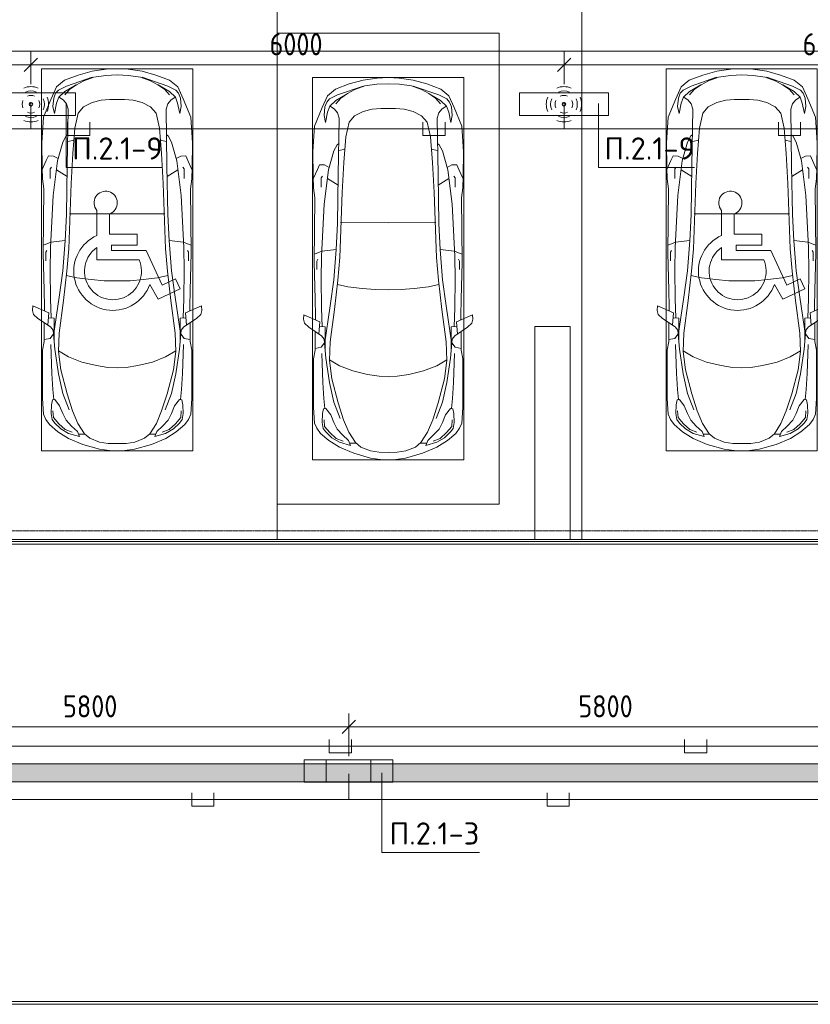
# Model space of a CAD drawing. Header units: millimetres. Extents: x -32229 to 170644, y -13689 to 125138.
# Tile 241 of 256: x 45008 to 53906, y 70120 to 81203. Entities that reach past the tile are written whole.
import ezdxf

# ---------------------------------------------------------------- set-up
doc = ezdxf.new("R2010")
doc.units = ezdxf.units.MM
doc.linetypes.add('ADSK_Линия сетки', pattern=[25, 20, -2.5, 0, -2.5])
for name, color, linetype, lineweight in [('A-ANNO-DIMS', 7, 'Continuous', 9), ('A-ANNO-DIMS-200', 7, 'Continuous', 9), ('A-ANNO-NOTE', 7, 'Continuous', 18), ('A-DETL-GENF', 7, 'Continuous', 18), ('A-DETL-THIN', 7, 'Continuous', 9), ('A-FLOR', 7, 'Continuous', 18), ('A-GENM', 7, 'Continuous', 18), ('C-PRKG', 7, 'Continuous', 18), ('G-ANNO-TEXT', 7, 'Continuous', 9), ('M-EQPM', 7, 'Continuous', 18), ('S-COLS', 7, 'Continuous', 18), ('S-GRID', 7, 'Continuous', 9)]:
    doc.layers.add(name, color=color, linetype=linetype, lineweight=lineweight)
doc.layers.add('A-DETL', color=7, linetype='Continuous', lineweight=9, true_color=0x00a600)
doc.styles.add('GOST Common_6', font='GOST_Common.ttf', dxfattribs={"width": 0.9, "height": 250})
doc.styles.add('ISOCPEUR', font='isocpeur.ttf', dxfattribs={"height": 250})
doc.dimstyles.new('ГОСТ_2_5_мм2', dxfattribs={"dimscale": 304.8, "dimtxt": 251.428749, "dimasz": 0.492126, "dimexe": 0.492126, "dimexo": 0.656168, "dimgap": 0.098425, "dimtad": 1, "dimdec": 0, "dimdsep": 46, "dimtxsty": 'GOST Common_6', "dimblk1": 'OBLIQUE', "dimblk2": 'OBLIQUE', "dimsah": 1, "dimcen": 0.09, "dimazin": 2, "dimtfac": 1, "dimtdec": 4, "dimtix": 1, "dimtmove": 0, "dimatfit": 3, "dimfxl": 1, "dimtvp": 1, "dimtolj": 1, "dimtzin": 0, "dimarcsym": 2})

# ---------------------------------------------------------------- blocks, each defined once
blk = doc.blocks.new('АР_Машиноместо - 6000x3600_С_МГН-V46--01 ЭО')
at = {"layer": 'A-DETL-GENF', "color": 253, "lineweight": 13, "true_color": 0xaaaaaa}
for p, q in [((813, 5229), (659, 5170)), ((970, 5272), (813, 5229)), ((1126, 5294), (970, 5272)), ((1122, 5226), (988, 5207)), ((1250, 5232), (1122, 5226)), ((1250, 5300), (1126, 5294)), ((1250, 5300), (1374, 5294)), ((1250, 5232), (1378, 5226)), ((1374, 5294), (1530, 5272)), ((1378, 5226), (1512, 5207)), ((1530, 5272), (1687, 5229)), ((1687, 5229), (1841, 5170)), ((659, 5170), (566, 5095)), ((591, 5060), (681, 5106)), ((788, 5118), (662, 5043)), ((681, 5106), (967, 5204)), ((791, 5120), (717, 5069)), ((874, 5165), (791, 5120)), ((988, 5207), (874, 5165)), ((1512, 5207), (1626, 5165)), ((1819, 5106), (1533, 5204)), ((1626, 5165), (1709, 5120)), ((1709, 5120), (1783, 5069)), ((1712, 5118), (1838, 5043)), ((1909, 5060), (1819, 5106)), ((1841, 5170), (1934, 5095)), ((566, 5095), (507, 4963)), ((536, 4971), (558, 5026)), ((558, 5026), (591, 5060)), ((662, 5043), (595, 4979)), ((717, 5069), (660, 5005)), ((1783, 5069), (1840, 5005)), ((1838, 5043), (1905, 4979)), ((1942, 5026), (1909, 5060)), ((1934, 5095), (1993, 4963)), ((1964, 4971), (1942, 5026)), ((507, 4963), (420, 4754)), ((528, 4875), (536, 4971)), ((569, 4913), (544, 4795)), ((595, 4979), (569, 4913)), ((645, 4945), (597, 4981)), ((680, 4906), (645, 4945)), ((700, 4845), (680, 4906)), ((873, 4870), (970, 4919)), ((970, 4919), (1070, 4947)), ((1070, 4947), (1167, 4953)), ((1167, 4953), (1250, 4954)), ((1333, 4953), (1250, 4954)), ((1430, 4947), (1333, 4953)), ((1530, 4919), (1430, 4947)), ((1627, 4870), (1530, 4919)), ((1800, 4845), (1820, 4906)), ((1820, 4906), (1855, 4945)), ((1855, 4945), (1903, 4981)), ((1905, 4979), (1931, 4913)), ((1931, 4913), (1956, 4795)), ((1972, 4875), (1964, 4971)), ((1993, 4963), (2080, 4754)), ((544, 4795), (528, 4875)), ((689, 4206), (700, 4845)), ((774, 4633), (812, 4799)), ((812, 4799), (873, 4870)), ((1688, 4799), (1627, 4870)), ((1726, 4633), (1688, 4799)), ((1811, 4206), (1800, 4845)), ((1956, 4795), (1972, 4875)), ((420, 4754), (403, 4468)), ((2080, 4754), (2097, 4468)), ((639, 4475), (675, 4545)), ((675, 4545), (695, 4558)), ((752, 4346), (774, 4633)), ((1748, 4346), (1726, 4633)), ((1825, 4545), (1805, 4558)), ((1861, 4475), (1825, 4545)), ((403, 4468), (406, 4188)), ((579, 4263), (639, 4475)), ((1921, 4263), (1861, 4475)), ((2097, 4468), (2094, 4188)), ((731, 4008), (752, 4346)), ((1769, 4008), (1748, 4346)), ((408, 4167), (453, 4266)), ((453, 4266), (478, 4319)), ((478, 4319), (533, 4318)), ((531, 3875), (579, 4263)), ((533, 4318), (586, 4290)), ((1967, 4318), (1914, 4290)), ((1969, 3875), (1921, 4263)), ((2022, 4319), (1967, 4318)), ((2047, 4266), (2022, 4319)), ((2092, 4167), (2047, 4266)), ((406, 4188), (409, 4060)), ((495, 4066), (497, 4172)), ((497, 4172), (510, 4191)), ((687, 4089), (566, 4164)), ((679, 3659), (689, 4206)), ((1821, 3659), (1811, 4206)), ((1813, 4089), (1934, 4164)), ((2003, 4172), (1990, 4191)), ((2005, 4066), (2003, 4172)), ((2094, 4188), (2091, 4060)), ((409, 4060), (426, 3947)), ((705, 3275), (731, 4008)), ((1795, 3275), (1769, 4008)), ((2091, 4060), (2074, 3947)), ((426, 3947), (418, 3223)), ((2074, 3947), (2082, 3223)), ((501, 3290), (531, 3875)), ((1999, 3290), (1969, 3875)), ((666, 3365), (679, 3659)), ((1021, 3423), (1021, 3706)), ((1164, 3668), (1164, 3439)), ((1834, 3365), (1821, 3659)), ((1164, 3439), (1477, 3439)), ((1477, 3439), (1477, 3315)), ((505, 3347), (421, 3313)), ((666, 3367), (505, 3347)), ((637, 3026), (666, 3367)), ((1834, 3367), (1995, 3347)), ((1863, 3026), (1834, 3367)), ((1995, 3347), (2079, 3313)), ((418, 3223), (428, 2808)), ((448, 3234), (460, 3256)), ((448, 3139), (448, 3234)), ((496, 3032), (501, 3290)), ((684, 3022), (705, 3275)), ((1021, 3150), (1021, 3287)), ((1188, 3315), (1188, 3254)), ((1477, 3315), (1188, 3315)), ((1188, 3254), (1576, 3254)), ((1576, 3254), (1757, 2864)), ((1816, 3022), (1795, 3275)), ((2004, 3032), (1999, 3290)), ((2052, 3234), (2040, 3256)), ((2052, 3139), (2052, 3234)), ((2082, 3223), (2072, 2808)), ((1498, 3150), (1021, 3150)), ((500, 2710), (496, 3032)), ((637, 3026), (597, 2731)), ((645, 2692), (684, 3022)), ((1855, 2692), (1816, 3022)), ((1863, 3026), (1903, 2731)), ((2000, 2710), (2004, 3032)), ((1757, 2864), (1907, 2934)), ((1907, 2934), (1959, 2822)), ((428, 2808), (432, 2620)), ((1712, 2706), (1617, 2871)), ((1959, 2822), (1712, 2706)), ((2072, 2808), (2068, 2620)), ((506, 2496), (500, 2710)), ((597, 2731), (535, 2298)), ((596, 2325), (645, 2692)), ((1904, 2325), (1855, 2692)), ((1903, 2731), (1965, 2298)), ((1994, 2496), (2000, 2710)), ((297, 2580), (301, 2631)), ((309, 2536), (297, 2580)), ((301, 2631), (480, 2553)), ((432, 2620), (431, 2574)), ((480, 2553), (471, 2414)), ((2199, 2631), (2020, 2553)), ((2020, 2553), (2029, 2414)), ((2068, 2620), (2069, 2574)), ((2191, 2536), (2203, 2580)), ((2203, 2580), (2199, 2631)), ((358, 2490), (309, 2536)), ((501, 2394), (358, 2490)), ((427, 2231), (427, 2443)), ((541, 2494), (476, 2498)), ((541, 2494), (540, 2233)), ((1959, 2494), (2024, 2498)), ((1959, 2494), (1960, 2233)), ((1999, 2394), (2142, 2490)), ((2073, 2231), (2073, 2443)), ((2142, 2490), (2191, 2536)), ((531, 2358), (501, 2394)), ((547, 2143), (531, 2358)), ((1953, 2143), (1969, 2358)), ((1969, 2358), (1999, 2394)), ((411, 2134), (427, 2231)), ((495, 2265), (427, 2253)), ((534, 2317), (495, 2265)), ((589, 2116), (596, 2325)), ((1911, 2116), (1904, 2325)), ((1966, 2317), (2005, 2265)), ((2005, 2265), (2073, 2253)), ((2089, 2134), (2073, 2231)), ((409, 1587), (411, 2134)), ((615, 1910), (589, 2116)), ((590, 2124), (704, 2057)), ((1910, 2124), (1796, 2057)), ((1885, 1910), (1911, 2116)), ((2091, 1587), (2089, 2134)), ((704, 2057), (853, 1999)), ((853, 1999), (1017, 1960)), ((1647, 1999), (1483, 1960)), ((1796, 2057), (1647, 1999)), ((687, 1641), (615, 1910)), ((1017, 1960), (1147, 1939)), ((1147, 1939), (1250, 1934)), ((1353, 1939), (1250, 1934)), ((1483, 1960), (1353, 1939)), ((1813, 1641), (1885, 1910)), ((421, 1411), (409, 1587)), ((510, 1519), (522, 1574)), ((522, 1574), (549, 1576)), ((549, 1576), (603, 1505)), ((749, 1450), (687, 1641)), ((1751, 1450), (1813, 1641)), ((1951, 1576), (1897, 1505)), ((1978, 1574), (1951, 1576)), ((1990, 1519), (1978, 1574)), ((2079, 1411), (2091, 1587)), ((506, 1420), (510, 1519)), ((603, 1505), (639, 1420)), ((809, 1309), (749, 1450)), ((1691, 1309), (1751, 1450)), ((1897, 1505), (1861, 1420)), ((1994, 1420), (1990, 1519)), ((446, 1353), (421, 1411)), ((489, 1296), (446, 1353)), ((519, 1352), (506, 1420)), ((550, 1312), (519, 1352)), ((639, 1420), (677, 1344)), ((677, 1344), (738, 1278)), ((1823, 1344), (1762, 1278)), ((1861, 1420), (1823, 1344)), ((1950, 1312), (1981, 1352)), ((1981, 1352), (1994, 1420)), ((2011, 1296), (2054, 1353)), ((2054, 1353), (2079, 1411)), ((584, 1215), (489, 1296)), ((616, 1246), (550, 1312)), ((704, 1196), (616, 1246)), ((738, 1278), (805, 1216)), ((882, 1192), (809, 1309)), ((1618, 1192), (1691, 1309)), ((1762, 1278), (1695, 1216)), ((1796, 1196), (1884, 1246)), ((1884, 1246), (1950, 1312)), ((1916, 1215), (2011, 1296)), ((702, 1140), (584, 1215)), ((862, 1072), (702, 1140)), ((825, 1161), (704, 1196)), ((805, 1216), (825, 1161)), ((888, 1186), (815, 1187)), ((941, 1142), (882, 1192)), ((1051, 1099), (941, 1142)), ((1449, 1099), (1559, 1142)), ((1559, 1142), (1618, 1192)), ((1612, 1186), (1685, 1187)), ((1638, 1072), (1798, 1140)), ((1695, 1216), (1675, 1161)), ((1675, 1161), (1796, 1196)), ((1798, 1140), (1916, 1215)), ((1053, 1018), (862, 1072)), ((1149, 1083), (1051, 1099)), ((1165, 1003), (1053, 1018)), ((1250, 1082), (1149, 1083)), ((1250, 1000), (1165, 1003)), ((1250, 1082), (1351, 1083)), ((1250, 1000), (1335, 1003)), ((1335, 1003), (1447, 1018)), ((1351, 1083), (1449, 1099)), ((1447, 1018), (1638, 1072))]:
    blk.add_line(p, q, dxfattribs=at)
at = {"layer": 'A-DETL-GENF', "color": 254, "lineweight": 13, "true_color": 0xd4d4d4}
for p, q in [((695, 4480), (765, 4497)), ((1805, 4480), (1735, 4497)), ((715, 3668), (1250, 3667)), ((1785, 3668), (1250, 3667)), ((678, 2973), (795, 2946)), ((795, 2946), (956, 2927)), ((956, 2927), (1105, 2914)), ((1105, 2914), (1250, 2913)), ((1395, 2914), (1250, 2913)), ((1544, 2927), (1395, 2914)), ((1705, 2946), (1544, 2927)), ((1822, 2973), (1705, 2946)), ((514, 1869), (502, 2196)), ((590, 1868), (547, 2143)), ((1910, 1868), (1953, 2143)), ((1986, 1869), (1998, 2196)), ((525, 1689), (514, 1869)), ((637, 1646), (590, 1868)), ((1863, 1646), (1910, 1868)), ((1975, 1689), (1986, 1869)), ((537, 1576), (525, 1689)), ((1963, 1576), (1975, 1689)), ((710, 1463), (637, 1646)), ((1790, 1463), (1863, 1646)), ((535, 1374), (528, 1449)), ((1965, 1374), (1972, 1449)), ((592, 1305), (535, 1374)), ((1908, 1305), (1965, 1374)), ((665, 1240), (592, 1305)), ((743, 1208), (665, 1240)), ((1757, 1208), (1835, 1240)), ((1835, 1240), (1908, 1305))]:
    blk.add_line(p, q, dxfattribs=at)
at = {"layer": 'A-DETL-GENF', "color": 253, "lineweight": 13, "true_color": 0xaaaaaa}
for centre, radius, start, end in [((1121, 3791), 131, 289.3632, 220.6368), ((1203, 3022), 441, 114.366, 339.9602), ((1203, 3022), 321, 124.4379, 23.5621)]:
    blk.add_arc(centre, radius, start, end, dxfattribs=at)
at = {"layer": 'C-PRKG', "color": 253, "lineweight": 13, "true_color": 0xaaaaaa}
for p, q in [((3050, 6000), (-550, 6000)), ((-550, 0), (-550, 6000)), ((3050, 0), (3050, 6000)), ((400, 5300), (2100, 5300)), ((400, 1000), (400, 5300)), ((2100, 1000), (2100, 5300)), ((400, 1000), (2100, 1000)), ((3050, 0), (-550, 0))]:
    blk.add_line(p, q, dxfattribs=at)
blk = doc.blocks.new('АР_Машиноместо - 5300x2500_С-V13--01 ЭО')
at = {"layer": 'A-DETL-GENF', "color": 253, "lineweight": 13, "true_color": 0xaaaaaa}
for p, q in [((1053, -518), (862, -572)), ((1165, -503), (1053, -518)), ((1250, -500), (1165, -503)), ((1250, -500), (1335, -503)), ((1335, -503), (1447, -518)), ((1447, -518), (1638, -572)), ((702, -640), (584, -715)), ((862, -572), (702, -640)), ((825, -661), (704, -696)), ((805, -716), (825, -661)), ((941, -642), (882, -692)), ((1051, -599), (941, -642)), ((1149, -583), (1051, -599)), ((1250, -582), (1149, -583)), ((1250, -582), (1351, -583)), ((1351, -583), (1449, -599)), ((1449, -599), (1559, -642)), ((1559, -642), (1618, -692)), ((1638, -572), (1798, -640)), ((1695, -716), (1675, -661)), ((1675, -661), (1796, -696)), ((1798, -640), (1916, -715)), ((584, -715), (489, -796)), ((616, -746), (550, -812)), ((704, -696), (616, -746)), ((738, -778), (805, -716)), ((882, -692), (809, -809)), ((888, -686), (815, -687)), ((1612, -686), (1685, -687)), ((1618, -692), (1691, -809)), ((1762, -778), (1695, -716)), ((1796, -696), (1884, -746)), ((1884, -746), (1950, -812)), ((1916, -715), (2011, -796)), ((446, -853), (421, -911)), ((489, -796), (446, -853)), ((519, -852), (506, -920)), ((550, -812), (519, -852)), ((639, -920), (677, -844)), ((677, -844), (738, -778)), ((809, -809), (749, -950)), ((1691, -809), (1751, -950)), ((1823, -844), (1762, -778)), ((1861, -920), (1823, -844)), ((1950, -812), (1981, -852)), ((1981, -852), (1994, -920)), ((2011, -796), (2054, -853)), ((2054, -853), (2079, -911)), ((421, -911), (409, -1087)), ((506, -920), (510, -1019)), ((603, -1005), (639, -920)), ((749, -950), (687, -1141)), ((1751, -950), (1813, -1141)), ((1897, -1005), (1861, -920)), ((1994, -920), (1990, -1019)), ((2079, -911), (2091, -1087)), ((409, -1087), (411, -1634)), ((510, -1019), (522, -1074)), ((522, -1074), (549, -1076)), ((549, -1076), (603, -1005)), ((1951, -1076), (1897, -1005)), ((1978, -1074), (1951, -1076)), ((1990, -1019), (1978, -1074)), ((2091, -1087), (2089, -1634)), ((687, -1141), (615, -1410)), ((1813, -1141), (1885, -1410)), ((615, -1410), (589, -1616)), ((1017, -1460), (1147, -1439)), ((1147, -1439), (1250, -1434)), ((1353, -1439), (1250, -1434)), ((1483, -1460), (1353, -1439)), ((1885, -1410), (1911, -1616)), ((704, -1557), (853, -1499)), ((853, -1499), (1017, -1460)), ((1647, -1499), (1483, -1460)), ((1796, -1557), (1647, -1499)), ((411, -1634), (427, -1731)), ((547, -1643), (531, -1858)), ((589, -1616), (596, -1825)), ((590, -1624), (704, -1557)), ((1910, -1624), (1796, -1557)), ((1911, -1616), (1904, -1825)), ((1953, -1643), (1969, -1858)), ((2089, -1634), (2073, -1731)), ((427, -1731), (427, -1943)), ((495, -1765), (427, -1753)), ((534, -1817), (495, -1765)), ((541, -1994), (540, -1733)), ((1959, -1994), (1960, -1733)), ((1966, -1817), (2005, -1765)), ((2005, -1765), (2073, -1753)), ((2073, -1731), (2073, -1943)), ((531, -1858), (501, -1894)), ((597, -2231), (535, -1798)), ((596, -1825), (645, -2192)), ((1904, -1825), (1855, -2192)), ((1903, -2231), (1965, -1798)), ((1969, -1858), (1999, -1894)), ((358, -1990), (309, -2036)), ((501, -1894), (358, -1990)), ((480, -2053), (471, -1914)), ((541, -1994), (476, -1998)), ((1959, -1994), (2024, -1998)), ((1999, -1894), (2142, -1990)), ((2020, -2053), (2029, -1914)), ((2142, -1990), (2191, -2036)), ((309, -2036), (297, -2080)), ((297, -2080), (301, -2131)), ((301, -2131), (480, -2053)), ((432, -2120), (431, -2074)), ((506, -1996), (500, -2210)), ((1994, -1996), (2000, -2210)), ((2199, -2131), (2020, -2053)), ((2068, -2120), (2069, -2074)), ((2191, -2036), (2203, -2080)), ((2203, -2080), (2199, -2131)), ((428, -2308), (432, -2120)), ((500, -2210), (496, -2532)), ((645, -2192), (684, -2522)), ((1855, -2192), (1816, -2522)), ((2000, -2210), (2004, -2532)), ((2072, -2308), (2068, -2120)), ((418, -2723), (428, -2308)), ((637, -2526), (597, -2231)), ((1863, -2526), (1903, -2231)), ((2082, -2723), (2072, -2308)), ((496, -2532), (501, -2790)), ((637, -2526), (666, -2867)), ((684, -2522), (705, -2775)), ((1816, -2522), (1795, -2775)), ((1863, -2526), (1834, -2867)), ((2004, -2532), (1999, -2790)), ((448, -2639), (448, -2734)), ((2052, -2639), (2052, -2734)), ((426, -3447), (418, -2723)), ((448, -2734), (460, -2756)), ((2052, -2734), (2040, -2756)), ((2074, -3447), (2082, -2723)), ((505, -2847), (421, -2813)), ((501, -2790), (531, -3375)), ((666, -2867), (505, -2847)), ((666, -2865), (679, -3159)), ((705, -2775), (731, -3508)), ((1795, -2775), (1769, -3508)), ((1834, -2865), (1821, -3159)), ((1834, -2867), (1995, -2847)), ((1999, -2790), (1969, -3375)), ((1995, -2847), (2079, -2813)), ((679, -3159), (689, -3706)), ((1821, -3159), (1811, -3706)), ((531, -3375), (579, -3763)), ((1969, -3375), (1921, -3763)), ((409, -3560), (426, -3447)), ((731, -3508), (752, -3846)), ((1769, -3508), (1748, -3846)), ((2091, -3560), (2074, -3447)), ((406, -3688), (409, -3560)), ((495, -3566), (497, -3672)), ((687, -3589), (566, -3664)), ((1813, -3589), (1934, -3664)), ((2005, -3566), (2003, -3672)), ((2094, -3688), (2091, -3560)), ((403, -3968), (406, -3688)), ((408, -3667), (453, -3766)), ((453, -3766), (478, -3819)), ((497, -3672), (510, -3691)), ((579, -3763), (639, -3975)), ((689, -3706), (700, -4345)), ((1811, -3706), (1800, -4345)), ((1921, -3763), (1861, -3975)), ((2003, -3672), (1990, -3691)), ((2047, -3766), (2022, -3819)), ((2092, -3667), (2047, -3766)), ((2097, -3968), (2094, -3688)), ((478, -3819), (533, -3818)), ((533, -3818), (586, -3790)), ((752, -3846), (774, -4133)), ((1748, -3846), (1726, -4133)), ((1967, -3818), (1914, -3790)), ((2022, -3819), (1967, -3818)), ((420, -4254), (403, -3968)), ((639, -3975), (675, -4045)), ((1861, -3975), (1825, -4045)), ((2080, -4254), (2097, -3968)), ((675, -4045), (695, -4058)), ((1825, -4045), (1805, -4058)), ((774, -4133), (812, -4299)), ((1726, -4133), (1688, -4299)), ((507, -4463), (420, -4254)), ((544, -4295), (528, -4375)), ((569, -4413), (544, -4295)), ((812, -4299), (873, -4370)), ((1688, -4299), (1627, -4370)), ((1931, -4413), (1956, -4295)), ((1956, -4295), (1972, -4375)), ((1993, -4463), (2080, -4254)), ((528, -4375), (536, -4471)), ((595, -4479), (569, -4413)), ((680, -4406), (645, -4445)), ((700, -4345), (680, -4406)), ((873, -4370), (970, -4419)), ((970, -4419), (1070, -4447)), ((1530, -4419), (1430, -4447)), ((1627, -4370), (1530, -4419)), ((1800, -4345), (1820, -4406)), ((1820, -4406), (1855, -4445)), ((1905, -4479), (1931, -4413)), ((1972, -4375), (1964, -4471)), ((566, -4595), (507, -4463)), ((536, -4471), (558, -4526)), ((558, -4526), (591, -4560)), ((662, -4543), (595, -4479)), ((645, -4445), (597, -4481)), ((717, -4569), (660, -4505)), ((788, -4618), (662, -4543)), ((1070, -4447), (1167, -4453)), ((1167, -4453), (1250, -4454)), ((1333, -4453), (1250, -4454)), ((1430, -4447), (1333, -4453)), ((1712, -4618), (1838, -4543)), ((1783, -4569), (1840, -4505)), ((1838, -4543), (1905, -4479)), ((1855, -4445), (1903, -4481)), ((1942, -4526), (1909, -4560)), ((1934, -4595), (1993, -4463)), ((1964, -4471), (1942, -4526)), ((659, -4670), (566, -4595)), ((591, -4560), (681, -4606)), ((681, -4606), (967, -4704)), ((791, -4620), (717, -4569)), ((874, -4665), (791, -4620)), ((1819, -4606), (1533, -4704)), ((1626, -4665), (1709, -4620)), ((1709, -4620), (1783, -4569)), ((1909, -4560), (1819, -4606)), ((1841, -4670), (1934, -4595)), ((813, -4729), (659, -4670)), ((970, -4772), (813, -4729)), ((988, -4707), (874, -4665)), ((1122, -4726), (988, -4707)), ((1250, -4732), (1122, -4726)), ((1250, -4732), (1378, -4726)), ((1378, -4726), (1512, -4707)), ((1512, -4707), (1626, -4665)), ((1530, -4772), (1687, -4729)), ((1687, -4729), (1841, -4670)), ((1126, -4794), (970, -4772)), ((1250, -4800), (1126, -4794)), ((1250, -4800), (1374, -4794)), ((1374, -4794), (1530, -4772))]:
    blk.add_line(p, q, dxfattribs=at)
at = {"layer": 'A-DETL-GENF', "color": 254, "lineweight": 13, "true_color": 0xd4d4d4}
for p, q in [((665, -740), (592, -805)), ((743, -708), (665, -740)), ((1757, -708), (1835, -740)), ((1835, -740), (1908, -805)), ((535, -874), (528, -949)), ((592, -805), (535, -874)), ((1908, -805), (1965, -874)), ((1965, -874), (1972, -949)), ((710, -963), (637, -1146)), ((1790, -963), (1863, -1146)), ((537, -1076), (525, -1189)), ((1963, -1076), (1975, -1189)), ((525, -1189), (514, -1369)), ((637, -1146), (590, -1368)), ((1863, -1146), (1910, -1368)), ((1975, -1189), (1986, -1369)), ((514, -1369), (502, -1696)), ((590, -1368), (547, -1643)), ((1910, -1368), (1953, -1643)), ((1986, -1369), (1998, -1696)), ((795, -2446), (956, -2427)), ((956, -2427), (1105, -2414)), ((1105, -2414), (1250, -2413)), ((1395, -2414), (1250, -2413)), ((1544, -2427), (1395, -2414)), ((1705, -2446), (1544, -2427)), ((678, -2473), (795, -2446)), ((1822, -2473), (1705, -2446)), ((715, -3168), (1250, -3167)), ((1785, -3168), (1250, -3167)), ((695, -3980), (765, -3997)), ((1805, -3980), (1735, -3997))]:
    blk.add_line(p, q, dxfattribs=at)
at = {"layer": 'C-PRKG', "color": 253, "lineweight": 13, "true_color": 0xaaaaaa}
for p, q in [((2500, 0), (0, 0)), ((0, 0), (0, -5300)), ((2500, 0), (2500, -5300)), ((400, -500), (400, -4800)), ((400, -500), (2100, -500)), ((2100, -500), (2100, -4800)), ((400, -4800), (2100, -4800)), ((2500, -5300), (0, -5300))]:
    blk.add_line(p, q, dxfattribs=at)
blk = doc.blocks.new('АР_Лоток - 200х100h_ЛВ1-7516029--01 ЭО')
at = {"layer": 'M-EQPM', "lineweight": 13, "true_color": 0xf3f3f3}
blk.add_hatch(color=7, dxfattribs=at).paths.add_polyline_path([(14167, -100), (18603, -100), (18603, 100), (0, 100), (0, -100), (6142, -100)])
at = {"layer": 'M-EQPM', "color": 253, "lineweight": 13, "true_color": 0xaaaaaa}
blk.add_line((18603, -100), (18603, 100), dxfattribs=at)
blk = doc.blocks.new('АР-Заполнение деф_ шва - Д_ш_-4338032--01 ЭО')
at = {"layer": 'A-GENM', "color": 253, "lineweight": 13, "true_color": 0xaaaaaa}
blk.add_line((0, 25), (49475, 25), dxfattribs=at)
blk = doc.blocks.new('АР-Заполнение деф_ шва - Д_ш_-4327365--01 ЭО')
at = {"layer": 'A-GENM', "color": 253, "lineweight": 13, "true_color": 0xaaaaaa}
for p, q in [((0, 25), (6680, 25)), ((0, -25), (6680, -25))]:
    blk.add_line(p, q, dxfattribs=at)
blk = doc.blocks.new('АР-Заполнение деф_ шва - Д_ш_-4327368--01 ЭО')
at = {"layer": 'A-GENM', "color": 253, "lineweight": 13, "true_color": 0xaaaaaa}
for p, q in [((0, 25), (7195, 25)), ((0, -25), (7195, -25))]:
    blk.add_line(p, q, dxfattribs=at)
blk = doc.blocks.new('АР-Заполнение деф_ шва - Д_ш__Пристенный-4429135--01 ЭО')
at = {"layer": 'A-GENM', "color": 253, "lineweight": 13, "true_color": 0xaaaaaa}
blk.add_line((0, -25), (400, -25), dxfattribs=at)
blk = doc.blocks.new('Наметкина 10_РД_АР_П_rvt-1--01 ЭО')
at = {"layer": 'A-FLOR', "color": 253, "lineweight": 13, "true_color": 0xaaaaaa}
for p, q in [((58010, 80850), (43510, 80850)), ((89148, 75330), (5287, 75330)), ((36035, 75300), (84800, 75300)), ((50805, 75350), (43610, 75350)), ((57885, 75350), (51205, 75350)), ((82325, 72825), (38507, 72825)), ((82325, 72625), (38507, 72625)), ((10001, 70120), (84777, 70120)), ((84800, 70150), (36035, 70150))]:
    blk.add_line(p, q, dxfattribs=at)
at = {"layer": 'S-COLS', "color": 253, "lineweight": 15, "true_color": 0xaaaaaa}
for p, q in [((50805, 77750), (50805, 75350)), ((51205, 77750), (50805, 77750)), ((51205, 75350), (51205, 77750)), ((50805, 75350), (51205, 75350))]:
    blk.add_line(p, q, dxfattribs=at)
at = {"layer": 'A-GENM', "color": 253, "lineweight": 13, "true_color": 0xaaaaaa}
for name, p in [('АР-Заполнение деф_ шва - Д_ш_-4327368--01 ЭО', (43610, 75325)), ('АР-Заполнение деф_ шва - Д_ш__Пристенный-4429135--01 ЭО', (50805, 75325)), ('АР-Заполнение деф_ шва - Д_ш_-4327365--01 ЭО', (51205, 75325)), ('АР-Заполнение деф_ шва - Д_ш_-4338032--01 ЭО', (35335, 70125))]:
    blk.add_blockref(name, p, dxfattribs=at)
at = {"layer": 'C-PRKG', "color": 253, "lineweight": 13, "true_color": 0xaaaaaa}
for p in [(44855, 75350), (51885, 75350)]:
    blk.add_blockref('АР_Машиноместо - 6000x3600_С_МГН-V46--01 ЭО', p, dxfattribs=at)
at = {"layer": 'C-PRKG', "color": 253, "lineweight": 13, "true_color": 0xaaaaaa, "rotation": 180}
blk.add_blockref('АР_Машиноместо - 5300x2500_С-V13--01 ЭО', (50405, 75750), dxfattribs=at)
at = {"layer": 'M-EQPM', "color": 253, "lineweight": 13, "true_color": 0xaaaaaa}
blk.add_blockref('АР_Лоток - 200х100h_ЛВ1-7516029--01 ЭО', (38507, 72725), dxfattribs=at)
blk = doc.blocks.new('DIMBLOCK86--01 ЭО')
at = {"layer": 'A-ANNO-DIMS-200'}
for p, q in [((39135, 80474), (39135, 80844)), ((45135, 80475), (45135, 80844)), ((39135, 80694), (39060, 80619)), ((39135, 80694), (39210, 80769)), ((39135, 80694), (45135, 80694)), ((39135, 80694), (39135, 80474)), ((45135, 80694), (45060, 80619)), ((45135, 80694), (45210, 80769)), ((45135, 80694), (45135, 80475))]:
    blk.add_line(p, q, dxfattribs=at)
at = {"layer": 'A-ANNO-DIMS-200', "color": 0, "insert": (41820, 81051), "char_height": 250, "width": 756.84, "attachment_point": 1, "line_spacing_factor": 1.022761, "style": 'GOST Common_6'}
blk.add_mtext('6000', dxfattribs=at)
blk = doc.blocks.new('_Oblique')
at = {"color": 0, "linetype": 'ByBlock', "lineweight": -2}
blk.add_line((-0.5, -0.5), (0.5, 0.5), dxfattribs=at)
blk = doc.blocks.new('DIMBLOCK87--01 ЭО')
at = {"layer": 'A-ANNO-DIMS-200'}
for p, q in [((45135, 80475), (45135, 80844)), ((51135, 80475), (51135, 80844)), ((45135, 80694), (45060, 80619)), ((45135, 80694), (45210, 80769)), ((45135, 80694), (51135, 80694)), ((45135, 80694), (45135, 80475)), ((51135, 80694), (51060, 80619)), ((51135, 80694), (51210, 80769)), ((51135, 80694), (51135, 80475))]:
    blk.add_line(p, q, dxfattribs=at)
at = {"layer": 'A-ANNO-DIMS-200', "color": 0, "insert": (47820, 81051), "char_height": 250, "width": 756.84, "attachment_point": 1, "line_spacing_factor": 1.022761, "style": 'GOST Common_6'}
blk.add_mtext('6000', dxfattribs=at)
blk = doc.blocks.new('DIMBLOCK88--01 ЭО')
at = {"layer": 'A-ANNO-DIMS-200'}
for p, q in [((51135, 80475), (51135, 80844)), ((57135, 80477), (57135, 80844)), ((51135, 80694), (51060, 80619)), ((51135, 80694), (51210, 80769)), ((51135, 80694), (57135, 80694)), ((51135, 80694), (51135, 80475)), ((57135, 80694), (57060, 80619)), ((57135, 80694), (57210, 80769)), ((57135, 80694), (57135, 80477))]:
    blk.add_line(p, q, dxfattribs=at)
at = {"layer": 'A-ANNO-DIMS-200', "color": 0, "insert": (53820, 81051), "char_height": 250, "width": 756.84, "attachment_point": 1, "line_spacing_factor": 1.022761, "style": 'GOST Common_6'}
blk.add_mtext('6000', dxfattribs=at)
blk = doc.blocks.new('DIMBLOCK105--01 ЭО')
at = {"layer": 'A-ANNO-DIMS-200'}
for p, q in [((42911, 73224), (42911, 73393)), ((48711, 72914), (48711, 73393)), ((42911, 73243), (42986, 73318)), ((48711, 73243), (48786, 73318)), ((42911, 73243), (42836, 73168)), ((42911, 73243), (48711, 73243)), ((42911, 73243), (42911, 73224)), ((48711, 73243), (48636, 73168)), ((48711, 73243), (48711, 72914))]:
    blk.add_line(p, q, dxfattribs=at)
at = {"layer": 'A-ANNO-DIMS-200', "color": 0, "insert": (45495, 73599), "char_height": 250, "width": 756.84, "attachment_point": 1, "line_spacing_factor": 1.022761, "style": 'GOST Common_6'}
blk.add_mtext('5800', dxfattribs=at)
blk = doc.blocks.new('DIMBLOCK106--01 ЭО')
at = {"layer": 'A-ANNO-DIMS-200'}
for p, q in [((48711, 72914), (48711, 73393)), ((54511, 72927), (54511, 73393)), ((48711, 73243), (48786, 73318)), ((54511, 73243), (54586, 73318)), ((48711, 73243), (48636, 73168)), ((48711, 73243), (54511, 73243)), ((48711, 73243), (48711, 72914)), ((54511, 73243), (54436, 73168)), ((54511, 73243), (54511, 72927))]:
    blk.add_line(p, q, dxfattribs=at)
at = {"layer": 'A-ANNO-DIMS-200', "color": 0, "insert": (51295, 73599), "char_height": 250, "width": 756.84, "attachment_point": 1, "line_spacing_factor": 1.022761, "style": 'GOST Common_6'}
blk.add_mtext('5800', dxfattribs=at)

msp = doc.modelspace()

# ---------------------------------------------------------------- linework, layer by layer
at = {"layer": 'A-ANNO-NOTE', "color": 5, "lineweight": 9, "true_color": 0x0000ff}
for p, q in [((44635.2, 80377.4), (45635.2, 80377.4)), ((45635.2, 80377.4), (45635.2, 80124.8)), ((50633.2, 80377.4), (51633.2, 80377.4)), ((50633.2, 80124.8), (50633.2, 80377.4)), ((51633.2, 80377.4), (51633.2, 80124.8)), ((45635.2, 80124.8), (44635.2, 80124.8)), ((51633.2, 80124.8), (50633.2, 80124.8)), ((48208.2, 72873.3), (49208.2, 72873.3)), ((48208.2, 72620.6), (48208.2, 72873.3)), ((48458.2, 72620.6), (48458.2, 72873.3)), ((48958.2, 72873.3), (48958.2, 72620.6)), ((49208.2, 72873.3), (49208.2, 72620.6)), ((49208.2, 72620.6), (48208.2, 72620.6))]:
    msp.add_line(p, q, dxfattribs=at)
for centre in [(45134.3, 80251), (45135.2, 80251.9), (45135.2, 80250.1), (45136, 80251), (51132.3, 80251), (51133.2, 80251.9), (51133.2, 80250.1), (51134, 80251)]:
    msp.add_circle(centre, 20, dxfattribs=at)
for centre, radius, start, end in [((45135.2, 80250.1), 199.6, 66, 114), ((45135.2, 80250.1), 151.5, 66, 114), ((45135.2, 80250.1), 99.8, 66, 114), ((51133.2, 80250.1), 199.6, 66, 114), ((51133.2, 80250.1), 151.5, 66, 114), ((51133.2, 80250.1), 99.8, 66, 114), ((45136, 80251), 99.8, 156, 204), ((45134.3, 80251), 99.8, 336, 24), ((45134.3, 80251), 151.5, 336, 24), ((45134.3, 80251), 199.6, 336, 24), ((51134, 80251), 199.6, 156, 204), ((51134, 80251), 151.5, 156, 204), ((51134, 80251), 99.8, 156, 204), ((51132.3, 80251), 99.8, 336, 24), ((51132.3, 80251), 151.5, 336, 24), ((51132.3, 80251), 199.6, 336, 24), ((45135.2, 80251.9), 99.8, 246, 294), ((51133.2, 80251.9), 99.8, 246, 294), ((45135.2, 80251.9), 199.6, 246, 294), ((45135.2, 80251.9), 151.5, 246, 294), ((51133.2, 80251.9), 199.6, 246, 294), ((51133.2, 80251.9), 151.5, 246, 294)]:
    msp.add_arc(centre, radius, start, end, dxfattribs=at)
at = {"layer": 'A-DETL', "color": 5, "true_color": 0x0000ff}
for p, q in [((45135.2, 80274.8), (45135.2, 79974.3)), ((51134.8, 80274.7), (51134.8, 79974.3)), ((45546.6, 80049.3), (45546.6, 79899.3)), ((45796.6, 79899.3), (45796.6, 80049.3)), ((49546.6, 80049.3), (49546.6, 79899.3)), ((49796.6, 79899.3), (49796.6, 80049.3)), ((53546.6, 80049.3), (53546.6, 79899.3)), ((53796.6, 79899.3), (53796.6, 80049.3)), ((70591.1, 79974.3), (39135.2, 79974.3)), ((45546.6, 79899.3), (45796.6, 79899.3)), ((49546.6, 79899.3), (49796.6, 79899.3)), ((53546.6, 79899.3), (53796.6, 79899.3)), ((48710.9, 72714.2), (48710.9, 72426.4)), ((46943.7, 72501.4), (46943.7, 72351.4)), ((47193.7, 72351.4), (47193.7, 72501.4)), ((50943.7, 72501.4), (50943.7, 72351.4)), ((51193.7, 72351.4), (51193.7, 72501.4)), ((79817.5, 72426.4), (8238.2, 72426.4)), ((46943.7, 72351.4), (47193.7, 72351.4)), ((50943.7, 72351.4), (51193.7, 72351.4))]:
    msp.add_line(p, q, dxfattribs=at)
at = {"layer": 'A-DETL', "color": 1, "true_color": 0xff0000}
for p, q in [((48490.9, 73099.2), (48490.9, 72949.2)), ((48740.9, 72949.2), (48740.9, 73099.2)), ((52490.9, 73099.2), (52490.9, 72949.2)), ((52740.9, 72949.2), (52740.9, 73099.2)), ((79217.5, 73024.2), (7643.2, 73024.2)), ((48490.9, 72949.2), (48740.9, 72949.2)), ((52490.9, 72949.2), (52740.9, 72949.2))]:
    msp.add_line(p, q, dxfattribs=at)
at = {"layer": 'A-DETL-THIN'}
for p, q in [((45530.5, 79537.9), (45530.5, 80257.9)), ((51520.9, 79537.9), (51520.9, 80257.9)), ((45530.5, 79537.9), (46610.5, 79537.9)), ((51520.9, 79537.9), (52600.9, 79537.9)), ((49082.3, 71827.4), (49082.3, 72725)), ((49082.3, 71827.4), (50182.3, 71827.4))]:
    msp.add_line(p, q, dxfattribs=at)
at = {"layer": 'S-GRID', "color": 253, "linetype": 'ADSK_Линия сетки', "true_color": 0xaaaaaa}
msp.add_line((131381.2, 75450), (-30593.4, 75450), dxfattribs=at)

# ---------------------------------------------------------------- block references
at = {"lineweight": 5}
msp.add_blockref('Наметкина 10_РД_АР_П_rvt-1--01 ЭО', (0, 0), dxfattribs=at)

# ---------------------------------------------------------------- texts
at = {"layer": 'G-ANNO-TEXT', "char_height": 250, "width": 1016.06, "attachment_point": 1, "line_spacing_factor": 1.139951, "style": 'ISOCPEUR'}
for s, insert in [('\\pt600,1200,1800,2400,3000,3600,4200,4800,5400,6000,6600,7200,7800,8400,9000,9600,10200,10800,11400,12000,12600,13200,13800,14400,15000,15600,16200,16800,17400,18000,18600,19200;П.2.1-9', (45598.1, 79878.2)), ('\\pt600,1200,1800,2400,3000,3600,4200,4800,5400,6000,6600,7200,7800,8400,9000,9600,10200,10800,11400,12000,12600,13200,13800,14400,15000,15600,16200,16800,17400,18000,18600,19200;П.2.1-9', (51588.5, 79878.2)), ('\\pt600,1200,1800,2400,3000,3600,4200,4800,5400,6000,6600,7200,7800,8400,9000,9600,10200,10800,11400,12000,12600,13200,13800,14400,15000,15600,16200,16800,17400,18000,18600,19200;П.2.1-3', (49170, 72167.8))]:
    msp.add_mtext(s, dxfattribs=dict(at, insert=insert))

# ---------------------------------------------------------------- dimensions: what is measured, and where the dimension line sits
at = {"layer": 'A-ANNO-DIMS'}
for base, p1, p2, override, picture, middle in [((45135.2, 80693.9), (39135.2, 80274.3), (45135.2, 80274.8), {"dimpost": '<>', "dimfxl": 6000.06006}, 'DIMBLOCK86--01 ЭО', (42135.2, 80848.9)), ((51134.8, 80693.9), (45135.2, 80274.8), (51134.8, 80274.7), {"dimpost": '<>', "dimfxl": 5999.589249}, 'DIMBLOCK87--01 ЭО', (48135, 80848.9)), ((57135.2, 80693.9), (51134.8, 80274.7), (57135.2, 80277.1), {"dimpost": '<>', "dimfxl": 6000.423434}, 'DIMBLOCK88--01 ЭО', (54135, 80848.9)), ((48710.9, 73242.7), (42910.7, 73024.2), (48710.9, 72714.2), {"dimpost": '<>', "dimfxl": 5808.440045}, 'DIMBLOCK105--01 ЭО', (45810.8, 73397.7)), ((54510.7, 73242.7), (48710.9, 72714.2), (54510.7, 72727.3), {"dimpost": '<>', "dimfxl": 5799.821139}, 'DIMBLOCK106--01 ЭО', (51610.8, 73397.7))]:
    dim = msp.add_linear_dim(base=base, p1=p1, p2=p2, dimstyle='ГОСТ_2_5_мм2', override=override, dxfattribs=at)
    dim.commit()
    dim.dimension.update_dxf_attribs({"geometry": picture, "text_midpoint": middle})

doc.saveas('drawing.dxf')
